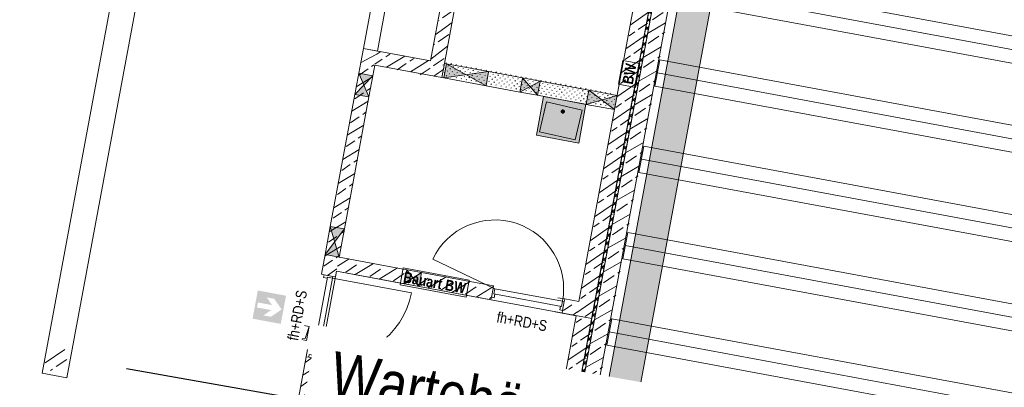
# Model space of a CAD drawing. Header units: metres. Extents: x 0 to 60282398, y -11592309 to 5708004.
# Tile 102 of 136: x 32353365.65 to 32353379.39, y 5707907.47 to 5707912.6. Entities that reach past the tile are written whole.
import ezdxf
from ezdxf import colors
from ezdxf.entities.mleader import LeaderData, LeaderLine
from ezdxf.math import Vec2, Vec3

# ---------------------------------------------------------------- set-up
doc = ezdxf.new("R2010")
doc.units = ezdxf.units.M
doc.header["$LTSCALE"] = 0.75
doc.set_wipeout_variables(frame=1)
doc.linetypes.add('10417023$0$#9_Achse', pattern=[1.6, 0.00254, -1.59746])
doc.layers.get('0').update_dxf_attribs({"linetype": 'CONTINUOUS'})
doc.layers.add('10414946$0$ST-LIN Parkplatz', color=7, linetype='CONTINUOUS')
for name, color, linetype, lineweight in [('10417023$0$#9_002_GES I Übersicht Erdgeschoss_1_101_Wand Aussen.A', 7, 'CONTINUOUS', 25), ('10417023$0$#9_002_GES I Übersicht Erdgeschoss_1_303_Sanitäre.A', 7, 'CONTINUOUS', 25), ('10417023$0$#9_002_GES I Übersicht Erdgeschoss_1_430_Lüftung.US', 7, 'CONTINUOUS', 25), ('10417023$0$#9_002_GES I Übersicht Erdgeschoss_1_607b_Brandschutz 1_100', 7, 'CONTINUOUS', 25), ('10417023$0$#9_002_GES I Übersicht Erdgeschoss_1_Neubau_102_Wand Innen.A', 7, 'CONTINUOUS', 25), ('10417023$0$#9_002_GES I Übersicht Erdgeschoss_1_Neubau_103_Stützen.A', 7, 'CONTINUOUS', 25), ('10417023$0$#9_002_GES I Übersicht Erdgeschoss_1_Neubau_104_Decken.A', 7, 'CONTINUOUS', 25), ('10417023$0$#9_002_GES I Übersicht Erdgeschoss_1_Neubau_105_Unterzug.A', 7, 'CONTINUOUS', 25), ('10417023$0$#9_002_GES I Übersicht Erdgeschoss_1_Neubau_303_Sanitäre.A', 7, 'CONTINUOUS', 25), ('10417023$0$Keine', 7, 'CONTINUOUS', 13)]:
    doc.layers.add(name, color=color, linetype=linetype, lineweight=lineweight)
doc.styles.add('10414946$0$ARIAL NARROW', font='ARIALN.TTF')
doc.styles.add('10417023$0$ARIAL NARROW', font='ARIALN.TTF')
doc.styles.add('10417023$0$Arial Narrow (bold)', font='ARIALNB.TTF')
pattern_1 = [(44.99999999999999, (0, 0), (-0.1697056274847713, 0.1697056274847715), []), (44.99999999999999, (-0.08485281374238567, 0.08485281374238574), (-0.1697056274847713, 0.1697056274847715), [0.18, -0.05999999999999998])]
pattern_2 = [(45, (0, 0), (-0.03535533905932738, 0.03535533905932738), [0.01, -0.03999999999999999])]

# ---------------------------------------------------------------- blocks, each defined once
blk = doc.blocks.new('10417023$0$#9_MKO_LP5_ARC_GES_UP_00_002_P_G_modell (3D)')
at = {"layer": '10417023$0$#9_002_GES I Übersicht Erdgeschoss_1_101_Wand Aussen.A', "linetype": 'Continuous', "lineweight": 5, "true_color": 0xff0000}
h = blk.add_hatch(dxfattribs=at)
h.set_pattern_fill('#9_DÄMMUNG__HART_1_0001', color=1, style=0, pattern_type=2)
h.set_pattern_definition([(44.99999999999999, (0, 0), (-0.05656854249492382, 0.05656854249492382), []), (135.0000000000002, (0, 0), (0.05656854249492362, 0.056568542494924), [])])
h.paths.add_polyline_path([(-32353454.47117382, -5707790.519532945), (-32353477.474228, -5707790.519532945), (-32353477.474228, -5707790.55957689), (-32353469.004228, -5707790.55957689), (-32353469.004228, -5707810.39957689), (-32353468.96423227, -5707810.39957689), (-32353468.96423227, -5707790.55957689), (-32353454.47117382, -5707790.55957689)])
at = {"layer": '10417023$0$#9_002_GES I Übersicht Erdgeschoss_1_303_Sanitäre.A', "linetype": 'Continuous', "lineweight": 0, "true_color": 0xff0000}
h = blk.add_hatch(color=1, dxfattribs=at)
edge = h.paths.add_edge_path()
edge.add_arc((-32353470.174228, -5707804.54957689), 0.02, 180, 270)
edge.add_line((-32353470.174228, -5707804.56957689), (-32353469.684228, -5707804.56957689))
edge.add_arc((-32353469.684228, -5707804.54957689), 0.02, 270, 360)
edge.add_line((-32353469.664228, -5707804.54957689), (-32353469.664228, -5707804.142691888))
edge.add_arc((-32353469.684228, -5707804.142691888), 0.02, 0, 90)
edge.add_line((-32353469.684228, -5707804.122691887), (-32353470.174228, -5707804.122691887))
edge.add_arc((-32353470.174228, -5707804.142691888), 0.02, 90, 180)
edge.add_line((-32353470.194228, -5707804.142691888), (-32353470.194228, -5707804.54957689))
h = blk.add_hatch(color=1, dxfattribs=at)
edge = h.paths.add_edge_path()
edge.add_arc((-32353469.92764979, -5707804.212206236), 0.03, 270, 360)
edge.add_arc((-32353469.92764979, -5707804.212206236), 0.03, 0, 90)
edge.add_arc((-32353469.92764979, -5707804.212206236), 0.03, 90, 180)
edge.add_arc((-32353469.92764979, -5707804.212206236), 0.03, 180, 270)
at = {"layer": '10417023$0$#9_002_GES I Übersicht Erdgeschoss_1_607b_Brandschutz 1_100', "linetype": 'Continuous', "lineweight": 0, "true_color": 0xff0000}
h = blk.add_hatch(color=1, dxfattribs=at)
h.paths.add_polyline_path([(-32353473.65550447, -5707807.444589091), (-32353473.65550447, -5707807.844589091), (-32353473.25550447, -5707807.844589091), (-32353473.25550447, -5707807.444589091)])
h.paths.add_polyline_path([(-32353473.51549444, -5707807.516612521), (-32353473.40914725, -5707807.516612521), (-32353473.28050447, -5707807.644589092), (-32353473.40914725, -5707807.77256566), (-32353473.51549444, -5707807.77256566), (-32353473.42255016, -5707807.680102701), (-32353473.62355313, -5707807.680102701), (-32353473.62355313, -5707807.60907548), (-32353473.42255016, -5707807.60907548)])
at = {"layer": '10417023$0$#9_002_GES I Übersicht Erdgeschoss_1_Neubau_102_Wand Innen.A', "linetype": 'Continuous', "lineweight": 5, "true_color": 0xff0000}
h = blk.add_hatch(dxfattribs=at)
h.set_pattern_fill('#9_BETON__STAHLBETON_0001', color=1, style=0, pattern_type=2)
h.set_pattern_definition(pattern_1)
h.paths.add_polyline_path([(-32353468.96423227, -5707790.779532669), (-32353468.96423227, -5707810.17957689), (-32353468.74423227, -5707810.17957689), (-32353468.74423227, -5707790.779533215)])
h = blk.add_hatch(dxfattribs=at)
h.set_pattern_fill('#9_BETON__STAHLBETON_0001', color=1, style=0, pattern_type=2)
h.set_pattern_definition(pattern_1)
h.paths.add_polyline_path([(-32353469.00381513, -5707806.979589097), (-32353469.00381513, -5707797.10457689), (-32353469.22381512, -5707797.10457689), (-32353469.22381512, -5707806.979589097)])
h = blk.add_hatch(dxfattribs=at)
h.set_pattern_fill('#9_BETON__STAHLBETON_0001', color=1, style=0, pattern_type=2)
h.set_pattern_definition(pattern_1)
h.paths.add_polyline_path([(-32353471.87461714, -5707801.35457689), (-32353471.87348849, -5707803.85457689), (-32353471.67348846, -5707803.85457689), (-32353471.67461712, -5707801.35457689)])
h = blk.add_hatch(dxfattribs=at)
h.set_pattern_fill('#9_BETON__STAHLBETON_0001', color=1, style=0, pattern_type=2)
h.set_pattern_definition(pattern_1)
h.paths.add_polyline_path([(-32353472.824228, -5707803.85457689), (-32353472.824228, -5707804.05457689), (-32353472.624228, -5707804.05457689)])
h = blk.add_hatch(dxfattribs=at)
h.set_pattern_fill('#9_BETON__STAHLBETON_0001', color=1, style=0, pattern_type=2)
h.set_pattern_definition(pattern_1)
h.paths.add_polyline_path([(-32353472.624228, -5707803.85457689), (-32353472.824228, -5707803.85457689), (-32353472.624228, -5707804.05457689)])
h = blk.add_hatch(dxfattribs=at)
h.set_pattern_fill('#9_BETON__STAHLBETON_0001', color=1, style=0, pattern_type=2)
h.set_pattern_definition(pattern_1)
h.paths.add_polyline_path([(-32353471.87348849, -5707803.85457689), (-32353472.624228, -5707803.85457689), (-32353472.624228, -5707804.05457689), (-32353471.87339819, -5707804.05457689)])
h = blk.add_hatch(dxfattribs=at)
h.set_pattern_fill('#9_BETON__STAHLBETON_0001', color=1, style=0, pattern_type=2)
h.set_pattern_definition(pattern_1)
h.paths.add_polyline_path([(-32353471.67348846, -5707803.854576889), (-32353471.87348849, -5707803.854576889), (-32353471.67339817, -5707804.05457689)])
h = blk.add_hatch(dxfattribs=at)
h.set_pattern_fill('#9_BETON__STAHLBETON_0001', color=1, style=0, pattern_type=2)
h.set_pattern_definition(pattern_1)
h.paths.add_polyline_path([(-32353471.67339817, -5707804.05457689), (-32353471.87348849, -5707803.854576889), (-32353471.87339819, -5707804.05457689)])
at = {"layer": '10417023$0$#9_002_GES I Übersicht Erdgeschoss_1_Neubau_102_Wand Innen.A', "linetype": 'Continuous', "lineweight": 13, "true_color": 0xff0000}
h = blk.add_hatch(dxfattribs=at)
h.set_pattern_fill('#9_GIPS_0001', color=1, style=0, pattern_type=2)
h.set_pattern_definition(pattern_2)
h.paths.add_polyline_path([(-32353469.224228, -5707803.85457689), (-32353471.67342075, -5707803.85457689), (-32353471.67342075, -5707803.86707689), (-32353469.224228, -5707803.86707689)])
h = blk.add_hatch(dxfattribs=at)
h.set_pattern_fill('#9_GIPS_0001', color=1, style=0, pattern_type=2)
h.set_pattern_definition(pattern_2)
h.paths.add_polyline_path([(-32353469.224228, -5707803.86707689), (-32353471.67342075, -5707803.86707689), (-32353471.67342075, -5707803.87957689), (-32353469.224228, -5707803.87957689)])
h = blk.add_hatch(dxfattribs=at)
h.set_pattern_fill('#9_GIPS_0001', color=1, style=0, pattern_type=2)
h.set_pattern_definition(pattern_2)
h.paths.add_polyline_path([(-32353469.224228, -5707803.87957689), (-32353471.67342075, -5707803.87957689), (-32353471.67342075, -5707804.02957689), (-32353469.224228, -5707804.02957689)])
at = {"layer": '10417023$0$#9_002_GES I Übersicht Erdgeschoss_1_Neubau_102_Wand Innen.A', "linetype": 'Continuous', "lineweight": 5, "true_color": 0xff0000}
h = blk.add_hatch(dxfattribs=at)
h.set_pattern_fill('#9_BETON__STAHLBETON_0001', color=1, style=0, pattern_type=2)
h.set_pattern_definition(pattern_1)
h.paths.add_polyline_path([(-32353472.824228, -5707804.05457689), (-32353472.824228, -5707806.779589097), (-32353472.624228, -5707806.779589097), (-32353472.624228, -5707804.05457689)])
at = {"layer": '10417023$0$#9_002_GES I Übersicht Erdgeschoss_1_Neubau_102_Wand Innen.A', "linetype": 'Continuous', "lineweight": 13, "true_color": 0x1f1f1f}
h = blk.add_hatch(dxfattribs=at)
h.set_pattern_fill('#9_GIPS_0001', color=250, style=0, pattern_type=2)
h.set_pattern_definition(pattern_2)
h.paths.add_polyline_path([(-32353471.67342075, -5707804.04207689), (-32353469.224228, -5707804.04207689), (-32353469.224228, -5707804.02957689), (-32353471.67342075, -5707804.02957689)])
at = {"layer": '10417023$0$#9_002_GES I Übersicht Erdgeschoss_1_Neubau_102_Wand Innen.A', "linetype": 'Continuous', "lineweight": 13, "true_color": 0xff0000}
h = blk.add_hatch(dxfattribs=at)
h.set_pattern_fill('#9_GIPS_0001', color=1, style=0, pattern_type=2)
h.set_pattern_definition(pattern_2)
h.paths.add_polyline_path([(-32353471.67342075, -5707804.05457689), (-32353469.224228, -5707804.05457689), (-32353469.224228, -5707804.04207689), (-32353471.67342075, -5707804.04207689)])
at = {"layer": '10417023$0$#9_002_GES I Übersicht Erdgeschoss_1_Neubau_102_Wand Innen.A', "linetype": 'Continuous', "lineweight": 5, "true_color": 0xff0000}
h = blk.add_hatch(dxfattribs=at)
h.set_pattern_fill('#9_BETON__STAHLBETON_0001', color=1, style=0, pattern_type=2)
h.set_pattern_definition(pattern_1)
h.paths.add_polyline_path([(-32353472.824228, -5707807.059589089), (-32353472.62422799, -5707807.059589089), (-32353472.62422799, -5707806.779589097), (-32353472.824228, -5707806.779589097)])
h = blk.add_hatch(dxfattribs=at)
h.set_pattern_fill('#9_BETON__STAHLBETON_0001', color=1, style=0, pattern_type=2)
h.set_pattern_definition(pattern_1)
h.paths.add_polyline_path([(-32353472.624228, -5707806.979589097), (-32353470.43422799, -5707806.979589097), (-32353470.43422799, -5707806.779589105), (-32353472.624228, -5707806.779589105)])
h = blk.add_hatch(dxfattribs=at)
h.set_pattern_fill('#9_BETON__STAHLBETON_0001', color=1, style=0, pattern_type=2)
h.set_pattern_definition(pattern_1)
h.paths.add_polyline_path([(-32353469.22381512, -5707806.779589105), (-32353469.42422798, -5707806.779589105), (-32353469.42422798, -5707806.979589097), (-32353469.22381512, -5707806.979589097)])
h = blk.add_hatch(dxfattribs=at)
h.set_pattern_fill('#9_BETON__STAHLBETON_0001', color=1, style=0, pattern_type=2)
h.set_pattern_definition(pattern_1)
h.paths.add_polyline_path([(-32353469.00381513, -5707810.39957689), (-32353469.00381513, -5707806.979589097), (-32353469.22381512, -5707806.979589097), (-32353469.22381512, -5707810.39957689)])
h = blk.add_hatch(dxfattribs=at)
h.set_pattern_fill('#9_BETON__STAHLBETON_0001', color=1, style=0, pattern_type=2)
h.set_pattern_definition(pattern_1)
h.paths.add_polyline_path([(-32353472.824228, -5707812.87957689), (-32353472.62422799, -5707812.87957689), (-32353472.62422799, -5707808.229589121), (-32353472.824228, -5707808.229589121)])
at = {"layer": '10417023$0$#9_002_GES I Übersicht Erdgeschoss_1_Neubau_103_Stützen.A', "linetype": 'Continuous', "lineweight": 5, "true_color": 0xff0000}
h = blk.add_hatch(dxfattribs=at)
h.set_pattern_fill('#9_BETON__STAHLBETON_0001', color=1, style=0, pattern_type=2)
h.set_pattern_definition(pattern_1)
edge = h.paths.add_edge_path()
edge.add_arc((-32353476.22881512, -5707808.90457689), 0.175, 180, 270)
edge.add_arc((-32353476.22881512, -5707808.90457689), 0.175, 270, 360)
edge.add_arc((-32353476.22881512, -5707808.90457689), 0.175, 0, 90)
edge.add_arc((-32353476.22881512, -5707808.90457689), 0.175, 90, 180)
at = {"layer": '10417023$0$#9_002_GES I Übersicht Erdgeschoss_1_101_Wand Aussen.A', "color": 1, "linetype": 'Continuous', "lineweight": 18, "true_color": 0xff0000, "flags": 128}
blk.add_lwpolyline([(-32353454.47117382, -5707790.519532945), (-32353454.47117382, -5707790.55957689), (-32353468.96423227, -5707790.55957689), (-32353468.96423227, -5707810.39957689), (-32353469.004228, -5707810.39957689), (-32353469.004228, -5707790.55957689), (-32353477.474228, -5707790.55957689), (-32353477.474228, -5707790.519532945)], close=True, dxfattribs=at)
at = {"layer": '10417023$0$#9_002_GES I Übersicht Erdgeschoss_1_303_Sanitäre.A', "color": 1, "linetype": 'Continuous', "lineweight": 13, "true_color": 0xff0000, "flags": 128}
blk.add_lwpolyline([(-32353470.194228, -5707804.54957689), (-32353470.174228, -5707804.122691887), (-32353469.664228, -5707804.142691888), (-32353469.684228, -5707804.56957689)], close=True, dxfattribs=at)
at = {"layer": '10417023$0$#9_002_GES I Übersicht Erdgeschoss_1_430_Lüftung.US', "color": 1, "linetype": 'Continuous', "lineweight": 13, "true_color": 0xff0000, "flags": 128}
blk.add_lwpolyline([(-32353468.16725466, -5707795.479604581), (-32353468.16725466, -5707809.945591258), (-32353468.61729288, -5707809.945591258), (-32353468.61729288, -5707795.479604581)], close=True, dxfattribs=at)
at = {"layer": '10417023$0$#9_002_GES I Übersicht Erdgeschoss_1_430_Lüftung.US', "color": 1, "linetype": 'Continuous', "true_color": 0xff0000}
blk.add_solid([(-32353468.16725466, -5707795.479604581), (-32353468.61729288, -5707795.479604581), (-32353468.16725466, -5707809.945591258), (-32353468.61729288, -5707809.945591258)], dxfattribs=at)
at = {"layer": '10417023$0$#9_002_GES I Übersicht Erdgeschoss_1_607b_Brandschutz 1_100', "color": 1, "linetype": 'Continuous', "lineweight": 13, "true_color": 0xff0000}
for p, q in [((-32353468.99249097, -5707803.358309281), (-32353469.23513887, -5707803.358309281)), ((-32353469.23513887, -5707803.358309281), (-32353469.23513887, -5707803.695809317)), ((-32353468.99249097, -5707803.695809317), (-32353468.99249097, -5707803.358309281)), ((-32353469.23513887, -5707803.695809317), (-32353468.99249097, -5707803.695809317)), ((-32353470.78254793, -5707806.764099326), (-32353471.71822248, -5707806.764099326)), ((-32353471.71822248, -5707806.764099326), (-32353471.71822248, -5707807.006747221)), ((-32353470.78254793, -5707807.006747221), (-32353470.78254793, -5707806.764099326)), ((-32353471.71822248, -5707807.006747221), (-32353470.78254793, -5707807.006747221))]:
    blk.add_line(p, q, dxfattribs=at)
at = {"layer": '10417023$0$#9_002_GES I Übersicht Erdgeschoss_1_Neubau_102_Wand Innen.A', "color": 1, "linetype": 'Continuous', "lineweight": 18, "true_color": 0xff0000}
for p, q in [((-32353468.96423227, -5707790.779532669), (-32353468.96423227, -5707810.39957689)), ((-32353468.74423227, -5707810.17957689), (-32353468.74423227, -5707795.479604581)), ((-32353469.00381513, -5707806.979589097), (-32353469.00381513, -5707797.10457689)), ((-32353469.22381512, -5707797.47957689), (-32353469.22381512, -5707806.779589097)), ((-32353471.67348846, -5707803.85457689), (-32353471.67470741, -5707801.15457689)), ((-32353471.87461714, -5707801.35457689), (-32353471.87348849, -5707803.85457689)), ((-32353472.824228, -5707803.85457689), (-32353472.824228, -5707804.05457689)), ((-32353471.87348849, -5707803.85457689), (-32353472.824228, -5707803.85457689)), ((-32353471.67339817, -5707804.05457689), (-32353471.67348846, -5707803.85457689)), ((-32353472.824228, -5707804.05457689), (-32353472.824228, -5707804.206799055)), ((-32353472.624228, -5707804.206799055), (-32353472.624228, -5707804.05457689)), ((-32353472.624228, -5707804.05457689), (-32353471.67339817, -5707804.05457689)), ((-32353472.82422801, -5707804.206799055), (-32353472.82422801, -5707804.506799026)), ((-32353472.62422799, -5707804.506799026), (-32353472.62422799, -5707804.206799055)), ((-32353472.824228, -5707804.506799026), (-32353472.824228, -5707806.379960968)), ((-32353472.624228, -5707806.379960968), (-32353472.624228, -5707804.506799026)), ((-32353472.82422801, -5707806.379960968), (-32353472.82422801, -5707806.7795891)), ((-32353472.62422799, -5707806.7795891), (-32353472.62422799, -5707806.379960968)), ((-32353472.824228, -5707806.779589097), (-32353472.824228, -5707807.059589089)), ((-32353472.82422801, -5707806.7795891), (-32353472.62422799, -5707806.7795891)), ((-32353471.664228, -5707806.779589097), (-32353472.624228, -5707806.779589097)), ((-32353471.45422802, -5707806.779589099), (-32353471.664228, -5707806.779589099)), ((-32353470.43422799, -5707806.779589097), (-32353471.45422802, -5707806.779589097)), ((-32353470.4342279, -5707806.779589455), (-32353470.4342279, -5707806.817089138)), ((-32353470.4342279, -5707806.817089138), (-32353470.4342279, -5707806.942088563)), ((-32353469.42422817, -5707806.779589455), (-32353469.42422817, -5707806.817089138)), ((-32353469.42422817, -5707806.817089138), (-32353469.42422817, -5707806.942088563)), ((-32353469.22381512, -5707806.779589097), (-32353469.42422798, -5707806.779589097)), ((-32353472.624228, -5707807.059589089), (-32353472.624228, -5707806.979589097)), ((-32353472.624228, -5707806.979589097), (-32353471.664228, -5707806.979589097)), ((-32353471.664228, -5707806.979589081), (-32353471.45422802, -5707806.979589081)), ((-32353471.45422802, -5707806.979589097), (-32353470.43422799, -5707806.979589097)), ((-32353470.4342279, -5707806.942088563), (-32353470.4342279, -5707806.97958969)), ((-32353469.42422817, -5707806.942088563), (-32353469.42422817, -5707806.97958969)), ((-32353469.42422798, -5707806.979589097), (-32353469.22381512, -5707806.979589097)), ((-32353469.22381512, -5707806.979589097), (-32353469.22381512, -5707810.39957689)), ((-32353469.00381513, -5707810.39957689), (-32353469.00381513, -5707806.979589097)), ((-32353472.82422781, -5707807.059589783), (-32353472.78672813, -5707807.059589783)), ((-32353472.78672813, -5707807.059589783), (-32353472.66172871, -5707807.059589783)), ((-32353472.66172871, -5707807.059589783), (-32353472.62422758, -5707807.059589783)), ((-32353472.824228, -5707808.229589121), (-32353472.824228, -5707812.87957689)), ((-32353472.82422781, -5707808.229589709), (-32353472.78672813, -5707808.229589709)), ((-32353472.78672813, -5707808.229589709), (-32353472.66172871, -5707808.229589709)), ((-32353472.66172871, -5707808.229589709), (-32353472.62422758, -5707808.229589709)), ((-32353472.624228, -5707812.87957689), (-32353472.624228, -5707808.229589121))]:
    blk.add_line(p, q, dxfattribs=at)
at = {"layer": '10417023$0$#9_002_GES I Übersicht Erdgeschoss_1_Neubau_102_Wand Innen.A', "color": 1, "linetype": 'Continuous', "lineweight": 13, "true_color": 0xff0000}
for p, q in [((-32353472.82422781, -5707801.354576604), (-32353472.82422781, -5707803.854576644)), ((-32353472.62422758, -5707801.354576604), (-32353472.62422758, -5707803.854576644)), ((-32353472.82422781, -5707803.854576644), (-32353472.62422758, -5707803.854576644)), ((-32353471.6467514, -5707803.85457689), (-32353471.67342075, -5707803.85457689)), ((-32353471.67342075, -5707803.85457689), (-32353471.67342075, -5707804.05457689)), ((-32353471.6467514, -5707803.854576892), (-32353471.6467514, -5707803.867076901)), ((-32353471.0467514, -5707803.854576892), (-32353471.6467514, -5707803.854576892)), ((-32353471.6467514, -5707803.867076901), (-32353471.6467514, -5707803.879576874)), ((-32353471.6467514, -5707803.879576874), (-32353471.6467514, -5707804.029576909)), ((-32353471.64675134, -5707804.054576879), (-32353471.04675208, -5707803.854576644)), ((-32353471.64675134, -5707803.854576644), (-32353471.04675208, -5707804.054576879)), ((-32353470.56561438, -5707803.85457689), (-32353471.0467514, -5707803.85457689)), ((-32353471.0467514, -5707803.867076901), (-32353471.0467514, -5707803.854576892)), ((-32353471.0467514, -5707803.879576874), (-32353471.0467514, -5707803.867076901)), ((-32353471.0467514, -5707804.029576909), (-32353471.0467514, -5707803.879576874)), ((-32353470.56561438, -5707803.854576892), (-32353470.56561438, -5707803.867076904)), ((-32353470.31561437, -5707803.854576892), (-32353470.56561438, -5707803.854576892)), ((-32353470.56561438, -5707803.867076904), (-32353470.56561438, -5707803.879576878)), ((-32353470.56561438, -5707803.879576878), (-32353470.56561438, -5707804.029576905)), ((-32353470.56561394, -5707804.054576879), (-32353470.31561509, -5707803.854576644)), ((-32353470.56561394, -5707803.854576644), (-32353470.31561509, -5707804.054576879)), ((-32353469.624228, -5707803.85457689), (-32353470.31561437, -5707803.85457689)), ((-32353470.31561437, -5707803.867076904), (-32353470.31561437, -5707803.854576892)), ((-32353470.31561437, -5707803.879576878), (-32353470.31561437, -5707803.867076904)), ((-32353470.31561437, -5707804.029576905), (-32353470.31561437, -5707803.879576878)), ((-32353469.6242284, -5707804.054576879), (-32353469.22422793, -5707803.854576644)), ((-32353469.6242284, -5707803.854576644), (-32353469.22422793, -5707804.054576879)), ((-32353469.624228, -5707803.854576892), (-32353469.624228, -5707803.867076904)), ((-32353469.224228, -5707803.854576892), (-32353469.624228, -5707803.854576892)), ((-32353469.624228, -5707803.867076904), (-32353469.624228, -5707803.87957688)), ((-32353469.624228, -5707803.87957688), (-32353469.624228, -5707804.029576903)), ((-32353469.224228, -5707803.867076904), (-32353469.224228, -5707803.854576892)), ((-32353469.224228, -5707803.87957688), (-32353469.224228, -5707803.867076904)), ((-32353469.224228, -5707804.029576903), (-32353469.224228, -5707803.87957688)), ((-32353471.67342075, -5707804.05457689), (-32353471.6467514, -5707804.05457689)), ((-32353471.6467514, -5707804.029576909), (-32353471.6467514, -5707804.042076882)), ((-32353471.6467514, -5707804.042076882), (-32353471.6467514, -5707804.054576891)), ((-32353471.6467514, -5707804.054576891), (-32353471.0467514, -5707804.054576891)), ((-32353471.0467514, -5707804.042076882), (-32353471.0467514, -5707804.029576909)), ((-32353471.0467514, -5707804.054576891), (-32353471.0467514, -5707804.042076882)), ((-32353471.0467514, -5707804.05457689), (-32353470.56561438, -5707804.05457689)), ((-32353470.56561438, -5707804.029576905), (-32353470.56561438, -5707804.042076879)), ((-32353470.56561438, -5707804.042076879), (-32353470.56561438, -5707804.054576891)), ((-32353470.56561438, -5707804.054576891), (-32353470.31561437, -5707804.054576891)), ((-32353470.31561437, -5707804.042076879), (-32353470.31561437, -5707804.029576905)), ((-32353470.31561437, -5707804.054576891), (-32353470.31561437, -5707804.042076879)), ((-32353470.31561437, -5707804.05457689), (-32353469.624228, -5707804.05457689)), ((-32353469.624228, -5707804.029576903), (-32353469.624228, -5707804.042076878)), ((-32353469.624228, -5707804.042076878), (-32353469.624228, -5707804.054576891)), ((-32353469.624228, -5707804.054576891), (-32353469.224228, -5707804.054576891)), ((-32353469.224228, -5707804.042076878), (-32353469.224228, -5707804.029576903)), ((-32353469.224228, -5707804.054576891), (-32353469.224228, -5707804.042076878)), ((-32353472.62422799, -5707804.206799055), (-32353472.82422801, -5707804.206799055)), ((-32353472.62422758, -5707804.50679915), (-32353472.82422781, -5707804.206798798)), ((-32353472.82422781, -5707804.50679915), (-32353472.62422758, -5707804.206798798)), ((-32353472.82422801, -5707804.506799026), (-32353472.62422799, -5707804.506799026)), ((-32353472.62422799, -5707806.379960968), (-32353472.82422801, -5707806.379960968)), ((-32353472.62422758, -5707806.779589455), (-32353472.82422781, -5707806.379961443)), ((-32353472.82422781, -5707806.779589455), (-32353472.62422758, -5707806.379961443)), ((-32353470.4092286, -5707806.817089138), (-32353471.33651711, -5707806.568623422)), ((-32353471.664228, -5707806.779589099), (-32353471.664228, -5707806.979589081)), ((-32353471.6642279, -5707806.97958969), (-32353471.45422765, -5707806.779589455)), ((-32353471.6642279, -5707806.779589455), (-32353471.45422765, -5707806.97958969)), ((-32353471.45422802, -5707806.979589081), (-32353471.45422802, -5707806.779589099)), ((-32353470.4342279, -5707806.779589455), (-32353470.4342279, -5707806.817089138)), ((-32353470.4092286, -5707806.817089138), (-32353470.4342279, -5707806.817089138)), ((-32353470.4342279, -5707806.817089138), (-32353470.4342279, -5707806.942088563)), ((-32353470.4342279, -5707806.817089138), (-32353470.4342279, -5707806.942088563)), ((-32353470.4342279, -5707806.817089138), (-32353470.4342279, -5707806.942088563)), ((-32353470.4092286, -5707806.890089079), (-32353470.4092286, -5707806.817089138)), ((-32353470.4092286, -5707806.890089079), (-32353470.4092286, -5707806.817089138)), ((-32353470.4092286, -5707806.817089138), (-32353469.44922747, -5707806.817089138)), ((-32353470.39422785, -5707806.890089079), (-32353470.4092286, -5707806.890089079)), ((-32353469.44922747, -5707806.890089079), (-32353470.4092286, -5707806.890089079)), ((-32353470.39422785, -5707806.942088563), (-32353470.39422785, -5707806.890089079)), ((-32353469.46422821, -5707806.942088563), (-32353469.46422821, -5707806.890089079)), ((-32353469.46422821, -5707806.890089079), (-32353469.44922747, -5707806.890089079)), ((-32353469.44922747, -5707806.890089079), (-32353469.44922747, -5707806.817089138)), ((-32353469.44922747, -5707806.817089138), (-32353469.42422817, -5707806.817089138)), ((-32353469.44922747, -5707806.817089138), (-32353469.44922747, -5707806.890089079)), ((-32353469.42422817, -5707806.779589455), (-32353469.42422817, -5707806.817089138)), ((-32353469.42422817, -5707806.817089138), (-32353469.42422817, -5707806.942088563)), ((-32353469.42422817, -5707806.817089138), (-32353469.42422817, -5707806.942088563)), ((-32353469.42422817, -5707806.817089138), (-32353469.42422817, -5707806.942088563)), ((-32353470.4342279, -5707806.942088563), (-32353470.39422785, -5707806.942088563)), ((-32353470.4342279, -5707806.942088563), (-32353470.4342279, -5707806.97958969)), ((-32353469.42422817, -5707806.942088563), (-32353469.46422821, -5707806.942088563)), ((-32353469.42422817, -5707806.942088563), (-32353469.42422817, -5707806.97958969)), ((-32353472.82422781, -5707807.059589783), (-32353472.78672813, -5707807.059589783)), ((-32353472.78672813, -5707807.059589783), (-32353472.78672813, -5707807.099588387)), ((-32353472.66172871, -5707807.059589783), (-32353472.78672813, -5707807.059589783)), ((-32353472.78672813, -5707807.059589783), (-32353472.66172871, -5707807.059589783)), ((-32353472.78672813, -5707807.059589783), (-32353472.66172871, -5707807.059589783)), ((-32353472.78672813, -5707807.099588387), (-32353472.73472865, -5707807.099588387)), ((-32353472.73472865, -5707807.099588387), (-32353472.73472865, -5707807.08458909)), ((-32353472.73472865, -5707807.08458909), (-32353472.66172871, -5707807.08458909)), ((-32353472.73472865, -5707808.204588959), (-32353472.73472865, -5707807.08458909)), ((-32353472.73472865, -5707807.08458909), (-32353472.66172871, -5707807.08458909)), ((-32353472.66172871, -5707807.08458909), (-32353472.66172871, -5707807.059589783)), ((-32353472.66172871, -5707807.059589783), (-32353472.62422758, -5707807.059589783)), ((-32353472.66172871, -5707807.08458909), (-32353472.66172871, -5707808.204588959)), ((-32353472.66172871, -5707807.08458909), (-32353471.54172739, -5707807.08458909)), ((-32353472.82422781, -5707808.229589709), (-32353472.78672813, -5707808.229589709)), ((-32353472.78672813, -5707808.229589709), (-32353472.78672813, -5707808.189589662)), ((-32353472.78672813, -5707808.189589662), (-32353472.73472865, -5707808.189589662)), ((-32353472.66172871, -5707808.229589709), (-32353472.78672813, -5707808.229589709)), ((-32353472.78672813, -5707808.229589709), (-32353472.66172871, -5707808.229589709)), ((-32353472.78672813, -5707808.229589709), (-32353472.66172871, -5707808.229589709)), ((-32353472.73472865, -5707808.189589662), (-32353472.73472865, -5707808.204588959)), ((-32353472.73472865, -5707808.204588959), (-32353472.66172871, -5707808.204588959)), ((-32353472.66172871, -5707808.204588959), (-32353472.73472865, -5707808.204588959)), ((-32353472.66172871, -5707808.204588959), (-32353472.66172871, -5707808.229589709)), ((-32353472.66172871, -5707808.229589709), (-32353472.62422758, -5707808.229589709))]:
    blk.add_line(p, q, dxfattribs=at)
at = {"layer": '10417023$0$#9_002_GES I Übersicht Erdgeschoss_1_Neubau_102_Wand Innen.A', "color": 1, "linetype": '10417023$0$#9_Achse', "lineweight": 13, "true_color": 0xff0000}
for p, q in [((-32353469.42422817, -5707806.779589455), (-32353470.4342279, -5707806.779589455)), ((-32353469.42422817, -5707806.97958969), (-32353470.4342279, -5707806.97958969)), ((-32353472.82422781, -5707808.229589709), (-32353472.82422781, -5707807.059589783)), ((-32353472.62422758, -5707808.229589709), (-32353472.62422758, -5707807.059589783))]:
    blk.add_line(p, q, dxfattribs=at)
at = {"layer": '10417023$0$#9_002_GES I Übersicht Erdgeschoss_1_Neubau_102_Wand Innen.A', "color": 1, "linetype": 'Continuous', "lineweight": 13, "true_color": 0xff0000}
for centre, radius, start, end in [((-32353470.409228, -5707806.817089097), 0.96, 0, 165.0000000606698), ((-32353472.661728, -5707807.084589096), 1.120000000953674, 270, 359.9999999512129)]:
    blk.add_arc(centre, radius, start, end, dxfattribs=at)
at = {"layer": '10417023$0$#9_002_GES I Übersicht Erdgeschoss_1_Neubau_102_Wand Innen.A', "color": 1, "linetype": 'Continuous', "true_color": 0xff0000}
for points in [[(-32353471.6467514, -5707803.854576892), (-32353471.6467514, -5707804.054576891), (-32353471.3467514, -5707803.954576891)], [(-32353471.0467514, -5707803.854576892), (-32353471.3467514, -5707803.954576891), (-32353471.0467514, -5707804.054576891)], [(-32353470.56561438, -5707803.854576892), (-32353470.56561438, -5707804.054576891), (-32353470.44061438, -5707803.954576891)], [(-32353470.31561437, -5707803.854576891), (-32353470.44061438, -5707803.954576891), (-32353470.31561437, -5707804.054576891)], [(-32353469.624228, -5707803.854576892), (-32353469.624228, -5707804.054576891), (-32353469.424228, -5707803.954576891)], [(-32353469.224228, -5707803.854576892), (-32353469.424228, -5707803.954576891), (-32353469.224228, -5707804.054576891)], [(-32353472.82422801, -5707804.206799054), (-32353472.72422801, -5707804.35679904), (-32353472.62422799, -5707804.206799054)], [(-32353472.82422801, -5707804.506799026), (-32353472.62422799, -5707804.506799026), (-32353472.72422801, -5707804.35679904)], [(-32353472.82422801, -5707806.379960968), (-32353472.724228, -5707806.579775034), (-32353472.62422799, -5707806.379960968)], [(-32353472.82422801, -5707806.7795891), (-32353472.62422799, -5707806.7795891), (-32353472.724228, -5707806.579775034)], [(-32353471.664228, -5707806.7795891), (-32353471.664228, -5707806.979589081), (-32353471.55922801, -5707806.879589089)], [(-32353471.45422801, -5707806.779589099), (-32353471.55922801, -5707806.879589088), (-32353471.45422801, -5707806.979589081)]]:
    blk.add_solid(points, dxfattribs=at)
at = {"layer": '10417023$0$#9_002_GES I Übersicht Erdgeschoss_1_Neubau_104_Decken.A', "color": 1, "linetype": 'Continuous', "lineweight": 13, "true_color": 0xff0000}
for p, q in [((-32353460.80422817, -5707802.030838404), (-32353468.7292324, -5707802.030838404)), ((-32353460.80422817, -5707802.217339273), (-32353468.7292324, -5707802.217339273)), ((-32353460.80422817, -5707802.403838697), (-32353468.7292324, -5707802.403838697)), ((-32353460.80422817, -5707803.256023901), (-32353468.7292324, -5707803.256023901)), ((-32353468.7292324, -5707803.256023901), (-32353468.7292324, -5707803.629024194)), ((-32353460.80422817, -5707803.442524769), (-32353468.7292324, -5707803.442524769)), ((-32353460.80422817, -5707803.629024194), (-32353468.7292324, -5707803.629024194)), ((-32353460.80422817, -5707804.481024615), (-32353468.7292324, -5707804.481024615)), ((-32353468.7292324, -5707804.481024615), (-32353468.7292324, -5707804.854024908)), ((-32353460.80422817, -5707804.667525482), (-32353468.7292324, -5707804.667525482)), ((-32353460.80422817, -5707804.854024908), (-32353468.7292324, -5707804.854024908)), ((-32353460.80422817, -5707805.706025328), (-32353468.7292324, -5707805.706025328)), ((-32353468.7292324, -5707805.706025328), (-32353468.7292324, -5707806.079025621)), ((-32353460.80422817, -5707805.892526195), (-32353468.7292324, -5707805.892526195)), ((-32353460.80422817, -5707806.079025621), (-32353468.7292324, -5707806.079025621)), ((-32353460.80422817, -5707806.931024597), (-32353468.7292324, -5707806.931024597)), ((-32353468.7292324, -5707806.931024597), (-32353468.7292324, -5707807.304023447)), ((-32353460.80422817, -5707807.117524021), (-32353468.7292324, -5707807.117524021)), ((-32353460.80422817, -5707807.304023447), (-32353468.7292324, -5707807.304023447)), ((-32353472.86096712, -5707807.806888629), (-32353473.06096712, -5707807.806888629)), ((-32353473.06096712, -5707807.806888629), (-32353473.06096712, -5707808.006888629)), ((-32353472.8609667, -5707807.806888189), (-32353472.88596746, -5707807.981889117)), ((-32353472.86096712, -5707808.006888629), (-32353472.86096712, -5707807.806888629)), ((-32353472.88596746, -5707807.981889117), (-32353473.06096694, -5707808.006888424)), ((-32353473.06096712, -5707808.006888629), (-32353472.86096712, -5707808.006888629))]:
    blk.add_line(p, q, dxfattribs=at)
at = {"layer": '10417023$0$#9_002_GES I Übersicht Erdgeschoss_1_Neubau_104_Decken.A', "color": 1, "linetype": 'Continuous', "lineweight": 13, "true_color": 0xff0000, "flags": 128}
for points in [[(-32353502.88381506, -5707792.679515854), (-32353502.88381511, -5707803.129576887), (-32353502.84381653, -5707803.129576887), (-32353502.84381653, -5707809.004576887), (-32353499.08931621, -5707809.004576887), (-32353497.57443247, -5707809.004576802), (-32353497.57443247, -5707810.154576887), (-32353495.52481159, -5707810.154576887), (-32353495.52560609, -5707813.099577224), (-32353472.62422376, -5707813.099576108), (-32353472.62422743, -5707808.219546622), (-32353469.004228, -5707808.219576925), (-32353469.004228, -5707794.11457689), (-32353469.004228, -5707790.779532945), (-32353469.004228, -5707790.559532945), (-32353477.474228, -5707790.559532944), (-32353480.474228, -5707790.559532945), (-32353491.124228, -5707790.559532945), (-32353498.444228, -5707790.559532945), (-32353498.444228, -5707792.679576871)], [(-32353498.22421727, -5707790.559532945), (-32353502.84380439, -5707790.559532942), (-32353502.84380439, -5707813.099576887), (-32353495.47442851, -5707813.099576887), (-32353495.47442851, -5707809.05457689), (-32353482.84109309, -5707809.05457689), (-32353482.84357996, -5707813.099573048), (-32353472.62421726, -5707813.099573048), (-32353472.62421726, -5707811.259577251), (-32353472.62421726, -5707806.979589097), (-32353469.00380439, -5707806.979589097), (-32353469.00380439, -5707790.559532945)], [(-32353468.9644006, -5707812.749292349), (-32353468.96423227, -5707810.39957689), (-32353468.96423227, -5707807.119576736), (-32353468.96423227, -5707797.22957689), (-32353468.96423227, -5707790.55957689), (-32353454.47117382, -5707790.55957689), (-32353442.504228, -5707790.559574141), (-32353442.504228, -5707812.74957689)], [(-32353460.539228, -5707797.304576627), (-32353468.96423227, -5707797.304576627), (-32353468.96423227, -5707810.39957689), (-32353464.33422799, -5707810.39957689), (-32353464.33422799, -5707812.749576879), (-32353442.50422801, -5707812.74957689), (-32353442.504228, -5707790.55957689), (-32353451.27397855, -5707790.559574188), (-32353451.27397855, -5707797.22957689), (-32353452.624228, -5707797.22957689), (-32353452.624228, -5707807.119576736), (-32353460.539228, -5707807.119576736)]]:
    blk.add_lwpolyline(points, close=True, dxfattribs=at)
at = {"layer": '10417023$0$#9_002_GES I Übersicht Erdgeschoss_1_Neubau_105_Unterzug.A', "color": 1, "linetype": 'Continuous', "lineweight": 13, "true_color": 0xff0000}
for p, q in [((-32353476.40240584, -5707803.179490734), (-32353476.40387048, -5707809.129446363)), ((-32353476.0538705, -5707809.12953252), (-32353476.05240585, -5707803.17957689)), ((-32353476.40387048, -5707809.129446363), (-32353476.0538705, -5707809.12953252))]:
    blk.add_line(p, q, dxfattribs=at)
at = {"layer": '10417023$0$#9_002_GES I Übersicht Erdgeschoss_1_Neubau_303_Sanitäre.A', "color": 1, "linetype": 'Continuous', "lineweight": 13, "true_color": 0xff0000, "flags": 128}
blk.add_lwpolyline([(-32353470.229228, -5707804.60457689), (-32353470.229228, -5707804.05457689), (-32353469.629228, -5707804.05457689), (-32353469.629228, -5707804.60457689)], close=True, dxfattribs=at)
at = {"layer": '10417023$0$#9_002_GES I Übersicht Erdgeschoss_1_Neubau_303_Sanitäre.A', "color": 1, "linetype": 'Continuous', "true_color": 0xff0000}
blk.add_solid([(-32353470.229228, -5707804.60457689), (-32353469.629228, -5707804.60457689), (-32353470.229228, -5707804.05457689), (-32353469.629228, -5707804.05457689)], dxfattribs=at)
at = {"layer": '10417023$0$#9_002_GES I Übersicht Erdgeschoss_1_607b_Brandschutz 1_100', "color": 1, "true_color": 0xff0000, "insert": (-32353469.11240245, -5707803.527059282), "char_height": 0.1502737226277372, "attachment_point": 5, "rotation": 90, "line_spacing_factor": 1.002187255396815, "style": '10417023$0$Arial Narrow (bold)'}
blk.add_mtext('BW ', dxfattribs=at)
at = {"layer": '10417023$0$#9_002_GES I Übersicht Erdgeschoss_1_607b_Brandschutz 1_100', "color": 1, "true_color": 0xff0000, "insert": (-32353471.25038545, -5707806.888076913), "char_height": 0.1502737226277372, "attachment_point": 5, "line_spacing_factor": 1.002187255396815, "style": '10417023$0$Arial Narrow (bold)'}
blk.add_mtext('Bauart BW ', dxfattribs=at)
at = {"color": 1, "linetype": 'Continuous', "lineweight": 5, "true_color": 0xff0000}
for points in [[(-32353470.30786768, -5707807.318657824), (-32353469.54538968, -5707807.318657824), (-32353469.54538968, -5707807.076009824), (-32353470.30786768, -5707807.076009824)], [(-32353472.929632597, -5707808.03923293), (-32353472.929632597, -5707807.276754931), (-32353473.172280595, -5707807.276754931), (-32353473.172280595, -5707808.03923293)]]:
    blk.add_wipeout(points, dxfattribs=at).dxf.layer = '10417023$0$#9_002_GES I Übersicht Erdgeschoss_1_607b_Brandschutz 1_100'
at = {"layer": '10417023$0$#9_002_GES I Übersicht Erdgeschoss_1_607b_Brandschutz 1_100', "color": 1, "true_color": 0xff0000, "insert": (-32353470.30786768, -5707807.198798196), "char_height": 0.1502737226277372, "attachment_point": 4, "line_spacing_factor": 1.002187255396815, "style": '10417023$0$ARIAL NARROW'}
blk.add_mtext('fh+RD+S ', dxfattribs=at)
at = {"layer": '10417023$0$#9_002_GES I Übersicht Erdgeschoss_1_607b_Brandschutz 1_100', "color": 1, "true_color": 0xff0000, "insert": (-32353473.04949222, -5707808.03923293), "char_height": 0.1502737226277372, "attachment_point": 4, "rotation": 90, "line_spacing_factor": 1.002187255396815, "style": '10417023$0$ARIAL NARROW'}
blk.add_mtext('fh+RD+S ', dxfattribs=at)
blk = doc.blocks.new('10417023$0$2_MKO_LP5_LAN_GES_UP_00_002_V_A (3D)')
at = {"layer": '10417023$0$Keine'}
blk.add_blockref('10417023$0$#9_MKO_LP5_ARC_GES_UP_00_002_P_G_modell (3D)', (0, 0), dxfattribs=at)
blk = doc.blocks.new('10417023')
at = {"layer": '10417023$0$Keine', "rotation": 349.4819372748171}
blk.add_blockref('10417023$0$2_MKO_LP5_LAN_GES_UP_00_002_V_A (3D)', (65205154.93137175, 5413829.557758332), dxfattribs=at)
blk = doc.blocks.new('10414946')
at = {"layer": '10414946$0$ST-LIN Parkplatz'}
ml = blk.add_multileader_mtext('Standard', dxfattribs=at)
ml.set_content('Wartehäuschen ohne Seitenwände', color=256, style='10414946$0$ARIAL NARROW')
ml.set_leader_properties()
ml.build(insert=Vec2(0, 0))
ml.multileader.update_dxf_attribs({"text_right_attachment_type": 6, "dogleg_length": 0.36, "arrow_head_size": 0.625})
ctx = ml.context
ctx.base_point, ctx.char_height, ctx.arrow_head_size, ctx.landing_gap_size, ctx.plane_origin, ctx.plane_x_axis, ctx.plane_y_axis = Vec3(32353369.05383147, 5707907.830354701), 0.625, 0.625, 1, Vec3(32353388.38779415, 5707897.878159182), Vec3(0.984807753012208, -0.1736481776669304), Vec3(0.1736481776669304, 0.984807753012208)
ctx.right_attachment, ctx.text_align_type = 6, 2
notes = []
notes.append((ctx, [(0, (1, 1, 0), (32353382.23884935, 5707905.066642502), (-0.9848077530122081, 0.1736481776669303), 0.3600000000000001, [(0, [(32353388.38779415, 5707897.878159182)], 0, [])])]))
ctx.mtext.insert, ctx.mtext.text_direction, ctx.mtext.rotation, ctx.mtext.alignment, ctx.mtext.flow_direction = Vec3(32353381.02974694, 5707906.041409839), Vec3(0.984807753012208, -0.1736481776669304), 6.108652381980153, 3, 5
ctx.mtext.has_bg_fill, ctx.mtext.bg_color, ctx.mtext.bg_scale_factor, ctx.mtext.bg_transparency, ctx.mtext.use_window_bg_color = 1, -1027028792, 1.5, 0, 1
for ctx, leaders in notes:
    for number, flags, end, landing, length, lines in leaders:
        leader = LeaderData()
        leader.index, (leader.has_last_leader_line, leader.has_dogleg_vector, leader.attachment_direction) = number, flags
        leader.last_leader_point, leader.dogleg_vector, leader.dogleg_length = Vec3(end), Vec3(landing), length
        for number, points, colour, breaks in lines:
            line = LeaderLine()
            line.index, line.vertices, line.color, line.breaks = number, Vec3.list(points), colors.encode_raw_color(colour), breaks
            leader.lines.append(line)
        ctx.leaders.append(leader)

msp = doc.modelspace()

# ---------------------------------------------------------------- block references
msp.add_blockref('10417023', (0, 0))

# ---------------------------------------------------------------- next in the draw order: block references
msp.add_blockref('10414946', (0, 0))

doc.saveas('drawing.dxf')
